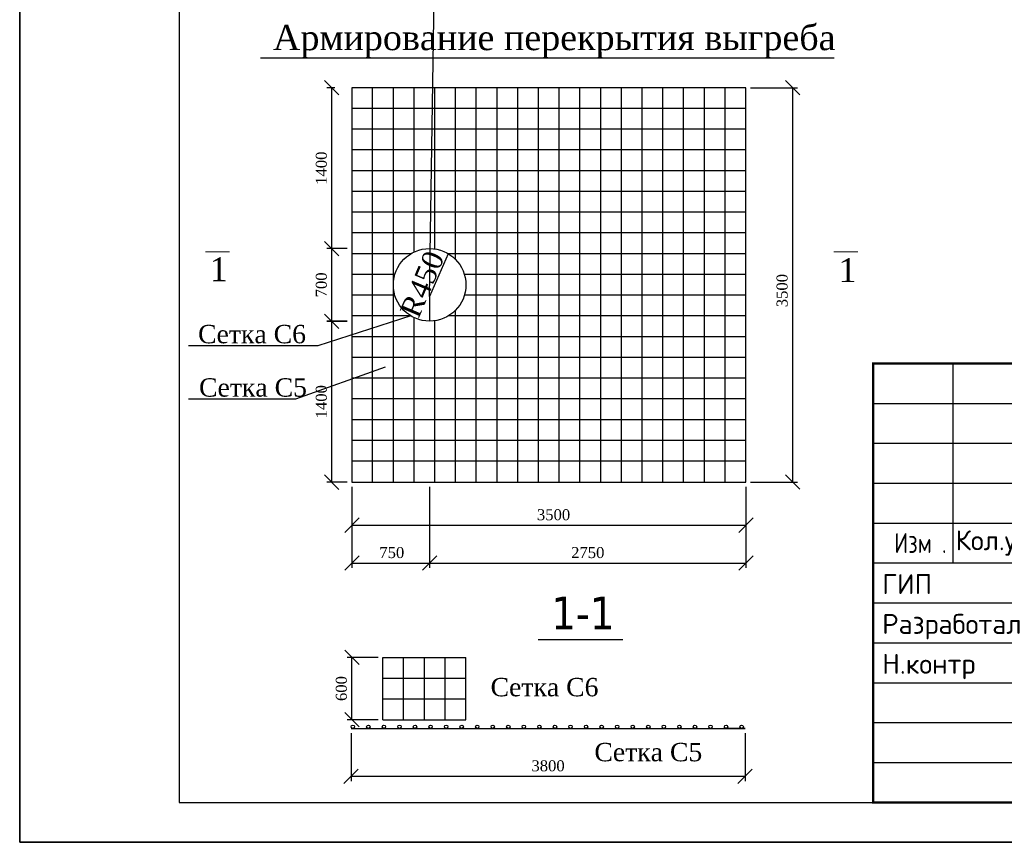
# Model space of a CAD drawing. Header units: millimetres. Extents: x 50241 to 145341, y 18912 to 39912.
# Tile 4 of 8: x 115641 to 127987, y 18912 to 29220. Entities that reach past the tile are written whole.
import ezdxf

# ---------------------------------------------------------------- set-up
doc = ezdxf.new("R2010")
doc.units = ezdxf.units.MM
doc.layers.add('Layer2', color=4, linetype='Continuous')
doc.layers.add('Tpl_Bound', color=1, linetype='Continuous', plot=False)
doc.styles.add('GOST', font='isocpeur.ttf')
doc.styles.add('ISO', font='times.ttf')
doc.styles.get("Standard").update_dxf_attribs({"font": 'arial.ttf'})
doc.styles.add('TIME (Gotic)', font='times.ttf')
doc.dimstyles.new('SHUXA', dxfattribs={"dimscale": 0.6, "dimtxt": 300, "dimasz": 300, "dimexe": 100, "dimexo": 100, "dimgap": 100, "dimtad": 1, "dimdec": 0, "dimrnd": 10, "dimzin": 1, "dimtxsty": 'TIME (Gotic)', "dimblk": 'OBLIQUE', "dimcen": 300, "dimclrd": 5, "dimclre": 5, "dimclrt": 1, "dimadec": 0, "dimazin": 0, "dimtfac": 1, "dimtdec": 0, "dimtmove": 1, "dimatfit": 3, "dimfxl": 1, "dimarcsym": 0})

# ---------------------------------------------------------------- blocks, each defined once
blk = doc.blocks.new('_Oblique')
at = {"color": 0, "linetype": 'ByBlock', "lineweight": -2}
blk.add_line((-0.5, -0.5), (0.5, 0.5), dxfattribs=at)
blk = doc.blocks.new('*D51')
at = {"color": 5, "lineweight": -2, "transparency": 16777216}
for p, q in [((119806, 23367), (119806, 22826)), ((124746, 23367), (124746, 22826)), ((119806, 22886), (124746, 22886))]:
    blk.add_line(p, q, dxfattribs=at)
at = {"layer": 'Defpoints', "color": 0, "transparency": 16777216}
for p in [(119806, 23427), (124746, 23427), (124746, 22886)]:
    blk.add_point(p, dxfattribs=at)
at = {"color": 5, "lineweight": -2, "transparency": 16777216, "xscale": 180, "yscale": 180, "zscale": 180, "rotation": 180}
blk.add_blockref('_Oblique', (119806, 22886), dxfattribs=at)
at = {"color": 5, "lineweight": -2, "transparency": 16777216, "xscale": 180, "yscale": 180, "zscale": 180}
blk.add_blockref('_Oblique', (124746, 22886), dxfattribs=at)
at = {"color": 1, "lineweight": 25, "transparency": 16777216, "insert": (122335, 23016), "char_height": 138, "attachment_point": 5, "style": 'TIME (Gotic)'}
blk.add_mtext('3500', dxfattribs=at)
blk = doc.blocks.new('*D21')
at = {"color": 5, "lineweight": -2, "transparency": 16777216}
for p, q in [((119806, 23366), (119806, 22352)), ((120781, 23367), (120781, 22352)), ((119806, 22412), (120781, 22412))]:
    blk.add_line(p, q, dxfattribs=at)
at = {"layer": 'Defpoints', "color": 0, "transparency": 16777216}
for p in [(119806, 23426), (120781, 23427), (120781, 22412)]:
    blk.add_point(p, dxfattribs=at)
at = {"color": 5, "lineweight": -2, "transparency": 16777216, "xscale": 180, "yscale": 180, "zscale": 180, "rotation": 180}
blk.add_blockref('_Oblique', (119806, 22412), dxfattribs=at)
at = {"color": 5, "lineweight": -2, "transparency": 16777216, "xscale": 180, "yscale": 180, "zscale": 180}
blk.add_blockref('_Oblique', (120781, 22412), dxfattribs=at)
at = {"color": 1, "lineweight": 25, "transparency": 16777216, "insert": (120307, 22542), "char_height": 138, "attachment_point": 5, "style": 'TIME (Gotic)'}
blk.add_mtext('750', dxfattribs=at)
blk = doc.blocks.new('*D52')
at = {"color": 5, "lineweight": -2, "transparency": 16777216}
for p, q in [((124806, 28367), (125392, 28367)), ((125332, 28367), (125332, 23426)), ((124806, 23426), (125392, 23426))]:
    blk.add_line(p, q, dxfattribs=at)
at = {"layer": 'Defpoints', "color": 0, "transparency": 16777216}
for p in [(124746, 28367), (124746, 23426), (125332, 23426)]:
    blk.add_point(p, dxfattribs=at)
at = {"color": 5, "lineweight": -2, "transparency": 16777216, "xscale": 180, "yscale": 180, "zscale": 180}
for p, rotation in [((125332, 28367), 90), ((125332, 23426), 270)]:
    blk.add_blockref('_Oblique', p, dxfattribs=dict(at, rotation=rotation))
at = {"color": 1, "lineweight": 25, "transparency": 16777216, "insert": (125201, 25825), "char_height": 138, "attachment_point": 5, "rotation": 90, "style": 'TIME (Gotic)'}
blk.add_mtext('3500', dxfattribs=at)
blk = doc.blocks.new('*D22')
at = {"color": 5, "lineweight": -2, "transparency": 16777216}
for p, q in [((119746, 25440), (119494, 25440)), ((119554, 23425), (119554, 25440)), ((119746, 23425), (119494, 23425))]:
    blk.add_line(p, q, dxfattribs=at)
at = {"layer": 'Defpoints', "color": 0, "transparency": 16777216}
for p in [(119554, 25440), (119806, 25440), (119806, 23425)]:
    blk.add_point(p, dxfattribs=at)
at = {"color": 5, "lineweight": -2, "transparency": 16777216, "xscale": 180, "yscale": 180, "zscale": 180}
for p, rotation in [((119554, 25440), 90), ((119554, 23425), 270)]:
    blk.add_blockref('_Oblique', p, dxfattribs=dict(at, rotation=rotation))
at = {"color": 1, "lineweight": 25, "transparency": 16777216, "insert": (119424, 24433), "char_height": 138, "attachment_point": 5, "rotation": 90, "style": 'TIME (Gotic)'}
blk.add_mtext('1400', dxfattribs=at)
blk = doc.blocks.new('*D53')
at = {"color": 5, "lineweight": -2, "transparency": 16777216}
for p, q in [((119746, 26352), (119494, 26352)), ((119554, 25442), (119554, 26352)), ((119746, 25442), (119494, 25442))]:
    blk.add_line(p, q, dxfattribs=at)
at = {"layer": 'Defpoints', "color": 0, "transparency": 16777216}
for p in [(119554, 26352), (119806, 26352), (119806, 25442)]:
    blk.add_point(p, dxfattribs=at)
at = {"color": 5, "lineweight": -2, "transparency": 16777216, "xscale": 180, "yscale": 180, "zscale": 180}
for p, rotation in [((119554, 26352), 90), ((119554, 25442), 270)]:
    blk.add_blockref('_Oblique', p, dxfattribs=dict(at, rotation=rotation))
at = {"color": 1, "lineweight": 25, "transparency": 16777216, "insert": (119424, 25897), "char_height": 138, "attachment_point": 5, "rotation": 90, "style": 'TIME (Gotic)'}
blk.add_mtext('700', dxfattribs=at)
blk = doc.blocks.new('*D23')
at = {"color": 5, "lineweight": -2, "transparency": 16777216}
for p, q in [((119592, 28367), (119494, 28367)), ((119554, 26352), (119554, 28367)), ((119745, 26352), (119494, 26352))]:
    blk.add_line(p, q, dxfattribs=at)
at = {"layer": 'Defpoints', "color": 0, "transparency": 16777216}
for p in [(119554, 28367), (119652, 28367), (119805, 26352)]:
    blk.add_point(p, dxfattribs=at)
at = {"color": 5, "lineweight": -2, "transparency": 16777216, "xscale": 180, "yscale": 180, "zscale": 180}
for p, rotation in [((119554, 28367), 90), ((119554, 26352), 270)]:
    blk.add_blockref('_Oblique', p, dxfattribs=dict(at, rotation=rotation))
at = {"color": 1, "lineweight": 25, "transparency": 16777216, "insert": (119424, 27359), "char_height": 138, "attachment_point": 5, "rotation": 90, "style": 'TIME (Gotic)'}
blk.add_mtext('1400', dxfattribs=at)
blk = doc.blocks.new('*D24')
at = {"color": 5, "lineweight": -2, "transparency": 16777216}
for p, q in [((120781, 22810), (120781, 22352)), ((124746, 22826), (124746, 22352)), ((120781, 22412), (124746, 22412))]:
    blk.add_line(p, q, dxfattribs=at)
at = {"layer": 'Defpoints', "color": 0, "transparency": 16777216}
for p in [(120781, 22870), (124746, 22886), (124746, 22412)]:
    blk.add_point(p, dxfattribs=at)
at = {"color": 5, "lineweight": -2, "transparency": 16777216, "xscale": 180, "yscale": 180, "zscale": 180, "rotation": 180}
blk.add_blockref('_Oblique', (120781, 22412), dxfattribs=at)
at = {"color": 5, "lineweight": -2, "transparency": 16777216, "xscale": 180, "yscale": 180, "zscale": 180}
blk.add_blockref('_Oblique', (124746, 22412), dxfattribs=at)
at = {"color": 1, "lineweight": 25, "transparency": 16777216, "insert": (122764, 22542), "char_height": 138, "attachment_point": 5, "style": 'TIME (Gotic)'}
blk.add_mtext('2750', dxfattribs=at)
blk = doc.blocks.new('*D62')
at = {"color": 5, "lineweight": -2, "transparency": 16777216}
for p, q in [((119796, 20278), (119796, 19680)), ((124736, 20278), (124736, 19680)), ((119796, 19740), (124736, 19740))]:
    blk.add_line(p, q, dxfattribs=at)
at = {"layer": 'Defpoints', "color": 0, "transparency": 16777216}
for p in [(119796, 20338), (124736, 20338), (124736, 19740)]:
    blk.add_point(p, dxfattribs=at)
at = {"color": 5, "lineweight": -2, "transparency": 16777216, "xscale": 180, "yscale": 180, "zscale": 180, "rotation": 180}
blk.add_blockref('_Oblique', (119796, 19740), dxfattribs=at)
at = {"color": 5, "lineweight": -2, "transparency": 16777216, "xscale": 180, "yscale": 180, "zscale": 180}
blk.add_blockref('_Oblique', (124736, 19740), dxfattribs=at)
at = {"color": 1, "lineweight": 25, "transparency": 16777216, "insert": (122266, 19870), "char_height": 138, "attachment_point": 5, "style": 'TIME (Gotic)'}
blk.add_mtext('3800', dxfattribs=at)
blk = doc.blocks.new('*D63')
at = {"color": 5, "lineweight": -2, "transparency": 16777216}
for p, q in [((120135, 21229), (119746, 21229)), ((119806, 20449), (119806, 21229)), ((120135, 20449), (119746, 20449))]:
    blk.add_line(p, q, dxfattribs=at)
at = {"layer": 'Defpoints', "color": 0, "transparency": 16777216}
for p in [(119806, 21229), (120195, 21229), (120195, 20449)]:
    blk.add_point(p, dxfattribs=at)
at = {"color": 5, "lineweight": -2, "transparency": 16777216, "xscale": 180, "yscale": 180, "zscale": 180}
for p, rotation in [((119806, 21229), 90), ((119806, 20449), 270)]:
    blk.add_blockref('_Oblique', p, dxfattribs=dict(at, rotation=rotation))
at = {"color": 1, "lineweight": 25, "transparency": 16777216, "insert": (119675, 20839), "char_height": 138, "attachment_point": 5, "rotation": 90, "style": 'TIME (Gotic)'}
blk.add_mtext('600', dxfattribs=at)
blk = doc.blocks.new('A$C044921D2')
at = {"color": 0, "linetype": 'Continuous', "lineweight": -2}
for points in [[(-29700, 0), (0, 0), (0, 21000), (-29700, 21000), (-29700, 0)], [(-27700, 500), (-500, 500), (-500, 20500), (-27700, 20500), (-27700, 500)]]:
    blk.add_lwpolyline(points, dxfattribs=at)
blk = doc.blocks.new('*U5')
at = {"layer": 'Defpoints', "color": 6, "linetype": 'Continuous', "lineweight": 30}
blk.add_lwpolyline([(0, 0), (29700, 0), (29700, 21000), (0, 21000), (0, 0)], dxfattribs=at)
blk = doc.blocks.new('A$C30dfadd5')
at = {"ltscale": 100, "transparency": 33554687}
for p, q in [((-17500, 5500), (-17500, 3000)), ((-18500, 5000), (-12000, 5000)), ((-18500, 4500), (0, 4500)), ((-18500, 4000), (-12000, 4000)), ((-18500, 3500), (-12000, 3500)), ((-18500, 3000), (0, 3000)), ((-18500, 2500), (-12000, 2500)), ((-18500, 2000), (-12000, 2000)), ((-18500, 1500), (0, 1500)), ((-18500, 1000), (-12000, 1000)), ((-18500, 500), (-12000, 500))]:
    blk.add_line(p, q, dxfattribs=at)
at = {"ltscale": 10, "const_width": 30}
blk.add_lwpolyline([(-18500, 0), (0, 0), (0, 5500), (-18500, 5500)], close=True, dxfattribs=at)
at = {"char_height": 250, "attachment_point": 1, "style": 'GOST'}
for s, insert, width in [('\\W0.8000;Изм .', (-18235, 3375), 735), ('ГИП', (-18386, 2861), 577.87), ('Разработал', (-18386, 2361), 1206), ('Н.контр', (-18386, 1861), 1206)]:
    blk.add_mtext(s, dxfattribs=dict(at, insert=insert, width=width))
at = {"ltscale": 100, "insert": (-17000, 3250), "char_height": 250, "width": 1000, "attachment_point": 5, "style": 'GOST'}
blk.add_mtext('\\pt2727.3;Кол.уч', dxfattribs=at)

msp = doc.modelspace()

# ---------------------------------------------------------------- linework, layer by layer
at = {"ltscale": 1000}
for p, q in [((120781.184, 25751.967), (120843.396, 29964.683)), ((121015.545, 26286.996), (120781.184, 25751.967)), ((120781.184, 25751.967), (120781.184, 25441.996)), ((120546.823, 25506.996), (119379.461, 25133.473)), ((119379.461, 25133.473), (117756.081, 25133.473)), ((119099.363, 24464.678), (117756.017, 24464.678))]:
    msp.add_line(p, q, dxfattribs=at)
at = {"color": 6, "ltscale": 1000}
msp.add_line((118662.314, 28742.595), (125852.709, 28742.595), dxfattribs=at)
at = {"color": 1, "lineweight": 30, "ltscale": 1000}
for p, q in [((119806.184, 28366.996), (119806.184, 26351.996)), ((124746.184, 28366.996), (119806.184, 28366.996)), ((120066.184, 23426.996), (120066.184, 28366.996)), ((120326.184, 23426.996), (120326.184, 28366.996)), ((120586.184, 26308.092), (120586.184, 28366.996)), ((120846.184, 26351.996), (120846.184, 28366.996)), ((121106.184, 26215.43), (121106.184, 28366.996)), ((121366.184, 23426.996), (121366.184, 28366.996)), ((121626.184, 23426.996), (121626.184, 28366.996)), ((121886.184, 23426.996), (121886.184, 28366.996)), ((122146.184, 23426.996), (122146.184, 28366.996)), ((122406.184, 23426.996), (122406.184, 28366.996)), ((122666.184, 23426.996), (122666.184, 28366.996)), ((122926.184, 23426.996), (122926.184, 28366.996)), ((123186.184, 23426.996), (123186.184, 28366.996)), ((123446.184, 23426.996), (123446.184, 28366.996)), ((123706.184, 23426.996), (123706.184, 28366.996)), ((123966.184, 23426.996), (123966.184, 28366.996)), ((123966.184, 23426.996), (123966.184, 28366.996)), ((124226.184, 23426.996), (124226.184, 28366.996)), ((124486.184, 23426.996), (124486.184, 28366.996)), ((124746.184, 23426.996), (124746.184, 28366.996)), ((124746.184, 28106.996), (119806.184, 28106.996)), ((124746.184, 27846.996), (119806.184, 27846.996)), ((124746.184, 27586.996), (119806.184, 27586.996)), ((124746.184, 27326.996), (119806.184, 27326.996)), ((124746.184, 27066.996), (119806.184, 27066.996)), ((124746.184, 26806.996), (119806.184, 26806.996)), ((124746.184, 26546.996), (119806.184, 26546.996)), ((119806.184, 26351.996), (119806.184, 25441.996)), ((120546.823, 26286.996), (119806.184, 26286.996)), ((124746.184, 26286.996), (121015.545, 26286.996)), ((120345.151, 26026.996), (119806.184, 26026.996)), ((124746.184, 26026.996), (121217.217, 26026.996)), ((120345.151, 25766.996), (119806.184, 25766.996)), ((124746.184, 25766.996), (121217.217, 25766.996)), ((121106.184, 23426.996), (121106.184, 25578.563)), ((120546.823, 25506.996), (119806.184, 25506.996)), ((119806.184, 25441.996), (119806.184, 23426.996)), ((120586.184, 23426.996), (120586.184, 25485.9)), ((120846.184, 23426.996), (120846.184, 25441.996)), ((124746.184, 25506.996), (121015.545, 25506.996)), ((124746.184, 25246.996), (119806.184, 25246.996)), ((124746.184, 24986.996), (119806.184, 24986.996)), ((124746.184, 24726.996), (119806.184, 24726.996)), ((124746.184, 24466.996), (119806.184, 24466.996)), ((124746.184, 24206.996), (119806.184, 24206.996)), ((124746.184, 23946.996), (119806.184, 23946.996)), ((124746.184, 23686.996), (119806.184, 23686.996)), ((119806.184, 23426.996), (124746.184, 23426.996)), ((120195.026, 21228.998), (121235.026, 21228.998)), ((120195.026, 20448.998), (120195.026, 21228.998)), ((120455.026, 20448.998), (120455.026, 21228.998)), ((120715.026, 20448.998), (120715.026, 21228.998)), ((120975.026, 20448.998), (120975.026, 21228.998)), ((121235.026, 20448.998), (121235.026, 21228.998)), ((120195.026, 20968.998), (121235.026, 20968.998)), ((120195.026, 20708.998), (121235.026, 20708.998)), ((120195.026, 20448.998), (121235.026, 20448.998)), ((119796.244, 20338.401), (124736.244, 20338.401)), ((124736.244, 20338.401), (124467.192, 20338.401))]:
    msp.add_line(p, q, dxfattribs=at)
at = {"lineweight": 25}
msp.add_line((120225.274, 24865.785), (119099.363, 24464.678), dxfattribs=at)
at = {"color": 1, "lineweight": 30}
msp.add_line((122143.625, 21455.34), (123203.257, 21455.34), dxfattribs=at)
msp.add_line((115641.431, 18912.493), (145341.479, 18912.493))
at = {"ltscale": 1000}
for points in [[(121235.026, 21155.83, 0, 150, 0), (121381.795, 20914.283, 0, 0, 0), (121507.666, 20707.128, 0, 0, 0), (122505.015, 20707.128, 0, 0, 0)], [(122536.497, 20341.684, 0, 150, 0), (122683.266, 20100.136, 0, 0, 0), (122809.137, 19892.982, 0, 0, 0), (123806.486, 19892.982, 0, 0, 0)]]:
    msp.add_lwpolyline(points, format="xyseb", dxfattribs=at)
at = {"lineweight": 30, "ltscale": 1000}
msp.add_circle((120781.184, 25896.996), 455, dxfattribs=at)
at = {"color": 1, "lineweight": 30, "ltscale": 1000}
for centre in [(119817.936, 20359.97), (120012.936, 20359.97), (120207.936, 20359.97), (120402.936, 20359.97), (120597.936, 20359.97), (120792.936, 20359.97), (120987.936, 20359.97), (121182.936, 20359.97), (121377.936, 20359.97), (121377.936, 20359.97), (121572.936, 20359.97), (121767.936, 20359.97), (121962.936, 20359.97), (121962.936, 20359.97), (122157.936, 20359.97), (122352.936, 20359.97), (122547.936, 20359.97), (122547.936, 20359.97), (122742.936, 20359.97), (122937.936, 20359.97), (123132.936, 20359.97), (123132.936, 20359.97), (123327.936, 20359.97), (123522.936, 20359.97), (123717.936, 20359.97), (123717.936, 20359.97), (123912.936, 20359.97), (124107.936, 20359.97), (124302.936, 20359.97), (124302.936, 20359.97), (124497.936, 20359.97), (124692.936, 20359.97)]:
    msp.add_circle(centre, 21.569, dxfattribs=at)
at = {"layer": 'Layer2', "color": 0, "lineweight": 13, "ltscale": 80}
for p, q in [((117972.495, 26309.787), (118272.706, 26309.787)), ((125850.231, 26309.787), (126150.442, 26309.787))]:
    msp.add_line(p, q, dxfattribs=at)
at = {"layer": 'Tpl_Bound', "color": 1}
msp.add_lwpolyline([(115641.479, 18912.493), (115641.479, 39912.493), (145341.479, 39912.493), (145341.479, 18912.493)], close=True, dxfattribs=at)

# ---------------------------------------------------------------- block references
for name, p in [('A$C044921D2', (145341.479, 18912.493)), ('*U5', (115641.479, 18912.493))]:
    msp.add_blockref(name, p)
at = {"ltscale": 100}
msp.add_blockref('A$C30dfadd5', (144841.479, 19412.493), dxfattribs=at)

# ---------------------------------------------------------------- texts
at = {"color": 1, "lineweight": 25, "style": 'ISO'}
for p in [(118024.359, 25942.724), (125907.464, 25931.275)]:
    msp.add_text('1', height=300, dxfattribs=at).set_placement(p)
at = {"color": 5, "lineweight": 25, "style": 'ISO'}
msp.add_text('R450', height=260, rotation=67.1164581, dxfattribs=at).set_placement((120641.101, 25464.097))
for s, p in [('Сетка С6', (117878.167, 25165.423)), ('Сетка С5', (117890.326, 24496.628)), ('Сетка С6', (121545.295, 20742.028)), ('Сетка С5', (122846.767, 19927.881))]:
    msp.add_text(s, height=230, dxfattribs=at).set_placement(p)
at = {"color": 6, "lineweight": 25, "insert": (118816.479, 29153.858), "char_height": 315.9165, "width": 7354.41811, "attachment_point": 1, "style": 'TIME (Gotic)'}
msp.add_mtext('Армирование перекрытия выгреба', dxfattribs=at)
at = {"color": 1, "lineweight": 30, "insert": (122306.766, 21989.981), "char_height": 410.69145, "width": 9560.74355, "attachment_point": 1}
msp.add_mtext('{\\fTahoma|b0|i0|c204|p34;1-1}', dxfattribs=at)

# ---------------------------------------------------------------- dimensions: what is measured, and where the dimension line sits
at = {"lineweight": 25}
for base, p1, p2, text, picture, middle in [((119554.095, 28366.996), (119805.371, 26351.996), (119651.595, 28366.996), '1400', '*D23', (119423.901, 27359.496)), ((119554.095, 25440.371), (119806.184, 23425.371), (119806.184, 25440.371), '1400', '*D22', (119423.901, 24432.871)), ((119805.675, 21228.998), (120195.026, 20448.998), (120195.026, 21228.998), '600', '*D63', (119675.481, 20838.998))]:
    dim = msp.add_linear_dim(base=base, p1=p1, p2=p2, angle=90, text=text, dimstyle='SHUXA', override={"dimtxt": 230}, dxfattribs=at)
    dim.commit()
    dim.dimension.update_dxf_attribs({"geometry": picture, "text_midpoint": middle})
for base, p1, p2, text, picture, middle in [((125331.589, 23426.184), (124746.184, 28366.996), (124746.184, 23426.184), '3500', '*D52', (125331.589, 25824.884)), ((119554.095, 26351.996), (119806.184, 25441.996), (119806.184, 26351.996), '700', '*D53', (119554.095, 25896.996))]:
    dim = msp.add_linear_dim(base=base, p1=p1, p2=p2, angle=90, text=text, dimstyle='SHUXA', override={"dimtxt": 230}, dxfattribs=at)
    dim.commit()
    dim.dimension.update_dxf_attribs({"geometry": picture, "text_midpoint": middle, "dimtype": 160})
for base, p1, p2, text, picture, middle in [((124746.184, 22885.961), (119806.184, 23426.996), (124746.184, 23426.996), '3500', '*D51', (122334.749, 22885.961)), ((120781.184, 22411.849), (119806.184, 23426.184), (120781.184, 23426.996), '750', '*D21', (120307.042, 22411.849)), ((124736.244, 19739.8), (119796.244, 20338.401), (124736.244, 20338.401), '3800', '*D62', (122266.244, 19739.8))]:
    dim = msp.add_linear_dim(base=base, p1=p1, p2=p2, text=text, dimstyle='SHUXA', override={"dimtxt": 230}, dxfattribs=at)
    dim.commit()
    dim.dimension.update_dxf_attribs({"geometry": picture, "text_midpoint": middle, "dimtype": 160})
dim = msp.add_linear_dim(base=(124746.184, 22411.849), p1=(120781.184, 22870.266), p2=(124746.184, 22885.961), text='2750', dimstyle='SHUXA', override={"dimtxt": 230}, dxfattribs=at)
dim.commit()
dim.dimension.update_dxf_attribs({"geometry": '*D24', "text_midpoint": (122763.684, 22542.242)})

doc.saveas('drawing.dxf')
